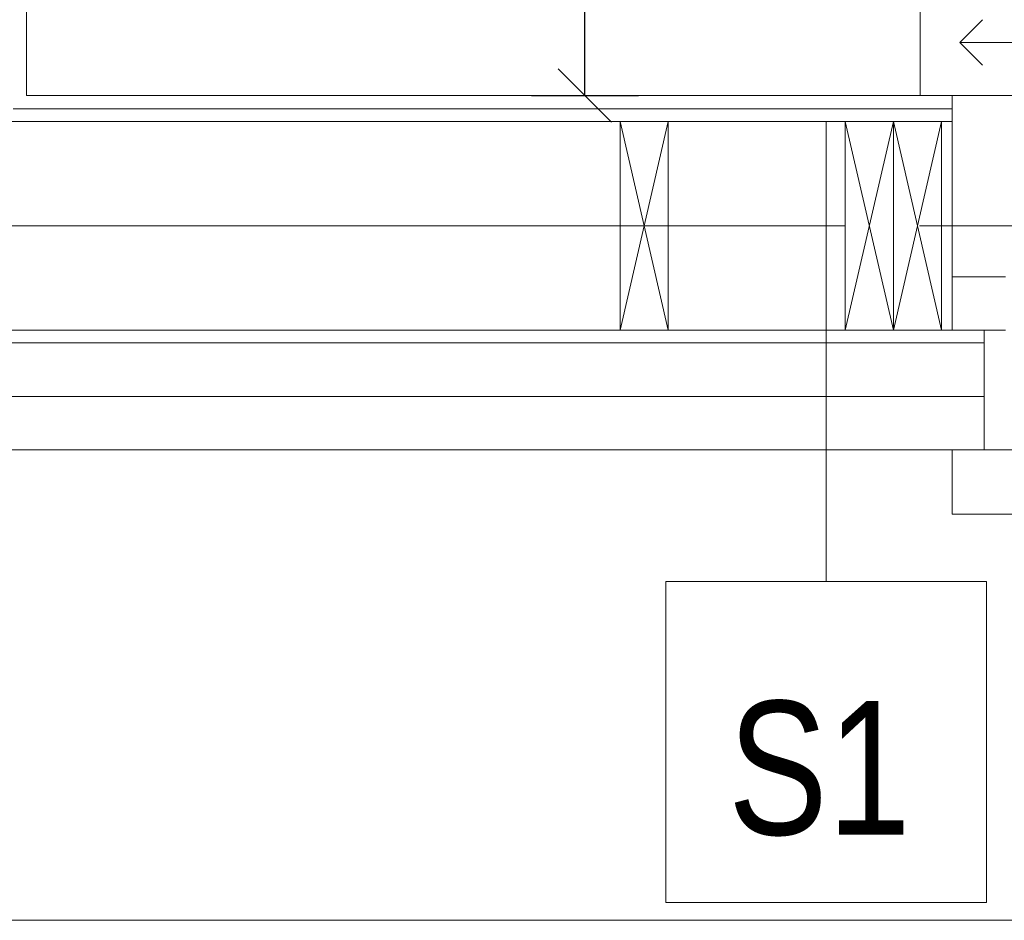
# Model space of a CAD drawing. Header units: inches. Extents: x 53031 to 98566, y -51777 to -15616.
# Tile 20 of 45: x 54247 to 54339, y -17288 to -17204. Entities that reach past the tile are written whole.
import ezdxf
from ezdxf.enums import TextEntityAlignment as Align

# ---------------------------------------------------------------- set-up
doc = ezdxf.new("R2010")
doc.units = ezdxf.units.IN
doc.header["$MEASUREMENT"] = 0
doc.linetypes.add('DASHDOT', pattern=[1, 0.5, -0.25, 0, -0.25])
doc.linetypes.add('HIDDEN', pattern=[0.375, 0.25, -0.125])
doc.layers.get('0').update_dxf_attribs({"lineweight": 0})
doc.layers.get('Defpoints').update_dxf_attribs({"lineweight": 0})
for name, color, linetype, lineweight in [('13a-opisy przekrój', 63, 'Continuous', 5), ('A36-obrzeże', 252, 'Continuous', 0), ('DVM_INDOOR', 7, 'Continuous', 0), ('DVM_UNIT_LP', 3, 'Continuous', 0), ('p-- ocieplenie-w.zew', 77, 'Continuous', 0), ('p--konst-słupy', 3, 'Continuous', 0), ('p--ocieplenie w.wew.', 53, 'Continuous', 0), ('p--okna', 153, 'Continuous', 0), ('p--osie konstr', 11, 'DASHDOT', 15), ('p--płyta GK', 2, 'Continuous', 0), ('p--wymiary-1-50', 5, 'Continuous', 0), ('p--ściana szkielet', 64, 'Continuous', 0)]:
    doc.layers.add(name, color=color, linetype=linetype, lineweight=lineweight)
doc.styles.add('1-50', font='arial.ttf', dxfattribs={"width": 0.75, "height": 12.5})
doc.styles.get("Standard").update_dxf_attribs({"font": 'arial.ttf', "width": 0.75})
doc.linetypes.add('BATTING', pattern='A,0.0001,-0.1,[134,ltypeshp.shx,S=0.1,R=0,X=-0.1,Y=0],-0.2,[134,ltypeshp.shx,S=0.1,R=180,X=0.1,Y=0],-0.1', length=0.4001)
doc.dimstyles.new('1-50', dxfattribs={"dimtxt": 12.5, "dimasz": 5, "dimexe": 5, "dimexo": 5, "dimgap": 0.09, "dimtad": 0, "dimdsep": 46, "dimtxsty": '1-50', "dimblk": 'OBLIQUE', "dimcen": 0.09, "dimadec": 0, "dimazin": 0, "dimtfac": 1, "dimtdec": 4, "dimtix": 1, "dimtmove": 2, "dimatfit": 3, "dimldrblk": 'OBLIQUE', "dimfxl": 5, "dimfxlon": 1, "dimtvp": 0.7, "dimtolj": 1, "dimtzin": 0, "dimarcsym": 0})

# ---------------------------------------------------------------- blocks, each defined once
blk = doc.blocks.new('okno-110-33.15')
at = {"linetype": 'Continuous', "ltscale": 35}
blk.add_line((0, 39.15), (110, 39.15), dxfattribs=at)
for p, q in [((0, 39.15), (0, 33.15)), ((3, 33.15), (3, 21.952)), ((5, 21.952), (0, 21.952)), ((0, 21.952), (0, 16.952)), ((0, 21.952), (0, 0)), ((0, 16.952), (5, 16.952)), ((-3, 0), (-3, -10)), ((0, 0), (-3, 0))]:
    blk.add_line(p, q)
at = {"linetype": 'HIDDEN', "ltscale": 35}
for p, q in [((0, 33.15), (110, 33.15)), ((0, 0), (110, 0))]:
    blk.add_line(p, q, dxfattribs=at)
blk = doc.blocks.new('_OBLIQUE')
at = {"color": 0, "linetype": 'ByBlock', "lineweight": -2}
for p, q in [((-0.5, -0.5), (0.5, 0.5)), ((0, 0), (0, 0))]:
    blk.add_line(p, q, dxfattribs=at)
blk = doc.blocks.new('*D912')
at = {"layer": 'Defpoints', "color": 0}
for p in [(54247.835, -16940.475), (54300.08, -16940.475), (54247.835, -17211.025)]:
    blk.add_point(p, dxfattribs=at)
at = {"layer": 'p--wymiary-1-50', "color": 0, "lineweight": -2}
for p, q in [((54295.08, -16940.475), (54305.08, -16940.475)), ((54300.08, -17211.025), (54300.08, -16940.475)), ((54295.08, -17211.025), (54305.08, -17211.025))]:
    blk.add_line(p, q, dxfattribs=at)
at = {"layer": 'p--wymiary-1-50', "color": 0, "lineweight": -2, "xscale": 5, "yscale": 5, "zscale": 5}
for p, rotation in [((54300.08, -16940.475), 90), ((54300.08, -17211.025), 270)]:
    blk.add_blockref('_OBLIQUE', p, dxfattribs=dict(at, rotation=rotation))
at = {"layer": 'p--wymiary-1-50', "color": 0, "insert": (54291.146, -17075.75), "char_height": 12.5, "attachment_point": 5, "rotation": 90, "style": '1-50'}
blk.add_mtext('\\A1;270.55', dxfattribs=at)
blk = doc.blocks.new('ukł.słupów-1K')
for p, q in [((714.6, 0), (710.1, 19.5)), ((710.1, 0), (714.6, 19.5)), ((735.65, 0), (731.15, 19.5)), ((731.15, 0), (735.65, 19.5)), ((740.15, 0), (735.65, 19.5)), ((735.65, 0), (740.15, 19.5))]:
    blk.add_line(p, q)
for points in [[(710.1, 0), (710.1, 19.5), (714.6, 19.5), (714.6, 0)], [(731.15, 0), (731.15, 19.5), (735.65, 19.5), (735.65, 0)], [(735.65, 0), (735.65, 19.5), (740.15, 19.5), (740.15, 0)]]:
    blk.add_lwpolyline(points, close=True)
at = {"ltscale": 35}
blk.add_lwpolyline([(740.15, 19.5), (740.15, 0)], dxfattribs=at)
blk = doc.blocks.new('DVM_LP_VEC')
at = {"layer": 'DVM_UNIT_LP', "color": 0}
blk.add_line((0, 0), (100, 0), dxfattribs=at)
blk.add_lwpolyline([(78.79, 21.21), (100, 0), (78.79, -21.21)], dxfattribs=at)
blk.add_point((0, 0), dxfattribs=at)
blk = doc.blocks.new('RAC_ID_WM_AIRISE_WF_820X299X215_WF_T_BL')
at = {"layer": 'DVM_UNIT_LP', "rotation": 180}
blk.add_blockref('DVM_LP_VEC', (-408.77, -50.27), dxfattribs=at)

msp = doc.modelspace()

# ---------------------------------------------------------------- linework, layer by layer
at = {"layer": '13a-opisy przekrój', "lineweight": 9}
msp.add_line((54322.651, -17213.475), (54322.651, -17256.501), dxfattribs=at)
msp.add_lwpolyline([(54337.651, -17286.501), (54307.651, -17286.501), (54307.651, -17256.501), (54337.651, -17256.501)], close=True, dxfattribs=at)
at = {"layer": 'A36-obrzeże', "linetype": 'Continuous', "ltscale": 35}
msp.add_lwpolyline([(53823.585, -17288.175), (53538.085, -17288.175), (53538.085, -16619.675), (54608.585, -16619.675), (54608.585, -17288.175), (54215.085, -17288.175)], dxfattribs=at)
at = {"layer": 'p-- ocieplenie-w.zew', "linetype": 'BATTING', "ltscale": 10}
msp.add_line((54337.435, -17239.175), (54219.685, -17239.175), dxfattribs=at)
at = {"layer": 'p--ocieplenie w.wew.', "linetype": 'BATTING', "ltscale": 19.5}
for p, q in [((54245.385, -17223.225), (54303.385, -17223.225)), ((54307.885, -17223.225), (54324.435, -17223.225))]:
    msp.add_line(p, q, dxfattribs=at)
at = {"layer": 'p--osie konstr', "linetype": 'DASHDOT', "ltscale": 35}
msp.add_line((54594.585, -17223.225), (54215.085, -17223.225), dxfattribs=at)
at = {"layer": 'p--płyta GK', "ltscale": 35}
for p, q in [((54247.835, -17211.025), (54247.835, -16940.475)), ((54334.435, -17211.025), (54247.835, -17211.025)), ((54334.435, -17212.275), (54246.585, -17212.275))]:
    msp.add_line(p, q, dxfattribs=at)
at = {"layer": 'p--ściana szkielet', "ltscale": 35}
for p, q in [((54334.435, -17213.475), (54225.885, -17213.475)), ((54337.435, -17232.975), (54225.885, -17232.975)), ((54337.435, -17234.175), (54224.685, -17234.175)), ((54337.435, -17244.175), (54214.685, -17244.175))]:
    msp.add_line(p, q, dxfattribs=at)
msp.add_lwpolyline([(54334.435, -17211.025), (54334.435, -17232.975), (54337.435, -17232.975), (54337.435, -17244.175)], dxfattribs=at)

# ---------------------------------------------------------------- block references
at = {"layer": 'DVM_INDOOR', "color": 1, "xscale": -0.1000000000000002, "yscale": 0.1000000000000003, "zscale": 0.1000000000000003, "rotation": 180}
msp.add_blockref('RAC_ID_WM_AIRISE_WF_820X299X215_WF_T_BL', (54386.04, -17211.115), dxfattribs=at)
at = {"layer": 'p--konst-słupy'}
msp.add_blockref('ukł.słupów-1K', (53593.285, -17232.975), dxfattribs=at)
at = {"layer": 'p--okna', "linetype": 'Continuous', "xscale": -1, "rotation": 180}
msp.add_blockref('okno-110-33.15', (54334.435, -17211.025), dxfattribs=at)

# ---------------------------------------------------------------- texts
at = {"layer": '13a-opisy przekrój', "lineweight": 9, "width": 0.8}
msp.add_text('S1', height=12.5, dxfattribs=at).set_placement((54322.02, -17267.668), align=Align.TOP_CENTER)

# ---------------------------------------------------------------- dimensions: what is measured, and where the dimension line sits
at = {"layer": 'p--wymiary-1-50'}
dim = msp.add_linear_dim(base=(54300.08, -16940.475), p1=(54247.835, -17211.025), p2=(54247.835, -16940.475), angle=90, dimstyle='1-50', dxfattribs=at)
dim.commit()
dim.dimension.update_dxf_attribs({"geometry": '*D912', "text_midpoint": (54291.146, -17075.75)})

doc.saveas('drawing.dxf')
